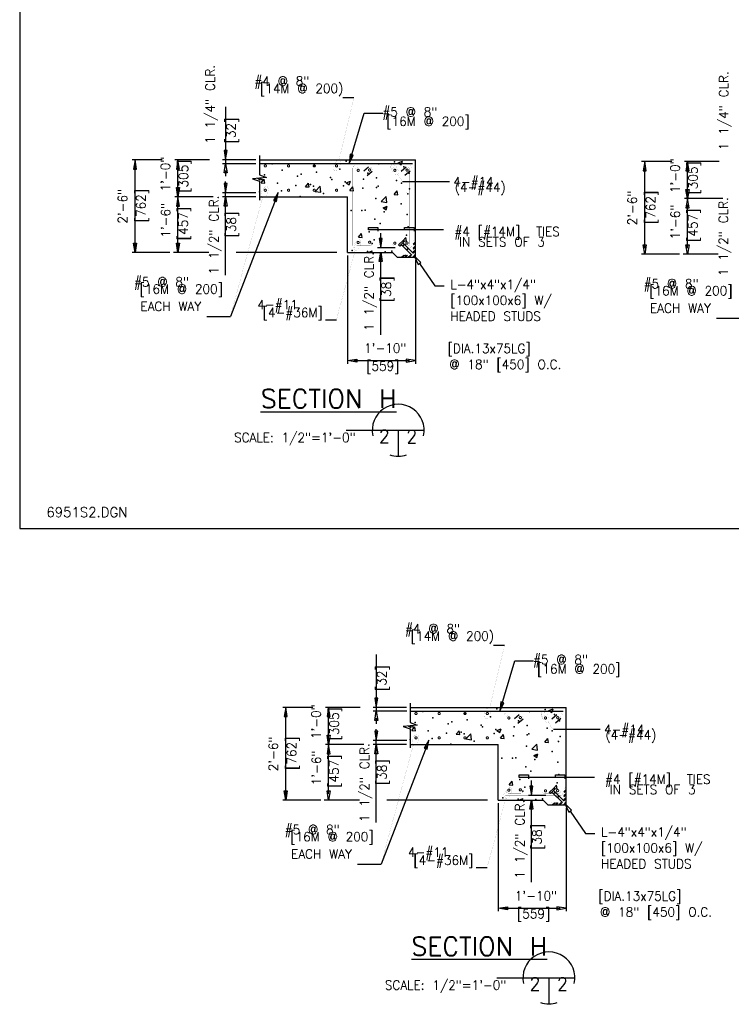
# Model space of a CAD drawing. Extents: x 0 to 354, y -64 to 250.
# Tile 1 of 7: x 0 to 96, y -64 to 69. Entities that reach past the tile are written whole.
import ezdxf
from ezdxf.enums import TextEntityAlignment as Align

# ---------------------------------------------------------------- set-up
doc = ezdxf.new("R2010")
doc.units = 0
doc.header["$MEASUREMENT"] = 0
doc.layers.get('0').update_dxf_attribs({"linetype": 'CONTINUOUS'})
for name, color, linetype in [('1', 7, 'CONTINUOUS'), ('DIM', 7, 'CONTINUOUS'), ('DWG-LINES', 7, 'CONTINUOUS'), ('HATCH', 7, 'CONTINUOUS'), ('REBAR', 7, 'CONTINUOUS'), ('SYMBOLS', 7, 'CONTINUOUS'), ('TEXT', 7, 'CONTINUOUS')]:
    doc.layers.add(name, color=color, linetype=linetype)
doc.styles.add('TXT_SHX', font='txt.shx')

# ---------------------------------------------------------------- blocks, each defined once
blk = doc.blocks.new('ANGHST')
at = {"layer": 'DWG-LINES', "color": 7, "linetype": 'CONTINUOUS'}
blk.add_line((1.03, 4.62), (0.51, 4.1), dxfattribs=at)
blk.add_lwpolyline([(3.89, 0.7), (0.5, 4.09), (0.03, 3.62), (-0.34, 3.98), (1.23, 5.54), (1.59, 5.18), (1.03, 4.62), (4.4, 1.26)], dxfattribs=at)
at = {"layer": 'DWG-LINES', "color": 7, "linetype": 'CONTINUOUS', "const_width": 0.0138}
blk.add_lwpolyline([(3.78, 0.7, 0.414307), (4.4, 1.32), (4.4, 5.02, -0.414237), (5.02, 5.64), (5.14, 5.64), (5.14, 0), (0, 0), (0, 0.08, -0.414245), (0.62, 0.7)], format="xyb", close=True, dxfattribs=at)
at = {"layer": 'HATCH', "color": 6, "linetype": 'CONTINUOUS'}
for p, q in [((4.39, 4.25), (5.07, 4.93)), ((4.4, 2.97), (5.08, 3.65)), ((4.4, 2.61), (5.12, 3.33)), ((4.43, 4), (5.12, 4.68)), ((0.61, 0), (1.29, 0.68)), ((0.86, 0), (1.54, 0.68)), ((1.63, 0), (2.32, 0.68)), ((1.87, 0), (2.55, 0.68)), ((2.77, 0.02), (3.45, 0.7)), ((3.03, 0), (3.72, 0.68)), ((4.21, 0.02), (5.13, 0.93)), ((4.4, 1.68), (5.08, 2.36)), ((4.4, 1.37), (5.08, 2.05)), ((4.48, 0), (5.13, 0.65))]:
    blk.add_line(p, q, dxfattribs=at)
blk = doc.blocks.new('REBAR')
at = {"color": 7, "linetype": 'CONTINUOUS', "const_width": 0.01378}
blk.add_lwpolyline([(-0.014553, 0, 1), (0.014553, 0, 1)], format="xyb", close=True, dxfattribs=at)
blk = doc.blocks.new('SEC_BU')
at = {"layer": 'SYMBOLS', "color": 2, "linetype": 'CONTINUOUS'}
for p, q in [((-0.5, 0), (0.25, 0)), ((0, 0), (0, -0.2496)), ((0, -0.25), (0, -0.2496))]:
    blk.add_line(p, q, dxfattribs=at)
for start, end in [(347.64555, 192.35445), (251.04049, 288.95951)]:
    blk.add_arc((0, 0), 0.25, start, end, dxfattribs=at)

msp = doc.modelspace()

# ---------------------------------------------------------------- hatches: boundary and pattern name
at = {"layer": 'DIM', "linetype": 'CONTINUOUS'}
for points in [[(21.12, 48.45), (21.54, 48.45), (21.33, 49.7)], [(21.12, 45.95), (21.54, 45.95), (21.33, 44.7)], [(34.22, 44.2), (34.61, 44.06), (34.85, 45.3)], [(21.12, 43.45), (21.54, 43.45), (21.33, 44.7)], [(15.35, 38.45), (15.76, 38.45), (15.55, 37.2)], [(21.12, 38.45), (21.54, 38.45), (21.33, 37.2)], [(35.66, -25.34), (36.07, -25.34), (35.87, -24.09)], [(35.66, -35.34), (36.07, -35.34), (35.87, -36.59)], [(69.18, -34.72), (68.77, -34.72), (68.98, -35.97)], [(65.75, -50.95), (65.75, -51.36), (64.5, -51.16)]]:
    msp.add_hatch(color=7, dxfattribs=at).paths.add_polyline_path(points)
at = {"layer": 'TEXT', "linetype": 'CONTINUOUS'}
msp.add_hatch(color=7, dxfattribs=at).paths.add_polyline_path([(44.96, 50.32), (44.56, 50.44), (44.4, 49.18)])

# ---------------------------------------------------------------- linework, layer by layer
at = {"layer": '1', "color": 3, "linetype": 'CONTINUOUS'}
msp.add_line((0, 250.04), (0, 0), dxfattribs=at)
at = {"layer": '1', "color": 84, "linetype": 'CONTINUOUS'}
msp.add_line((0, 0), (354.01, 0), dxfattribs=at)
at = {"layer": 'DIM', "color": 7, "linetype": 'CONTINUOUS'}
for p, q in [((27.76, 56.82), (27.76, 49.17)), ((27.76, 56.82), (27.76, 49.17)), ((19.22, 49.7), (15.14, 49.7)), ((25.58, 49.7), (20.91, 49.7)), ((21.33, 44.7), (21.33, 49.7)), ((31.81, 49.7), (27.34, 49.7)), ((31.85, 49.17), (27.34, 49.17)), ((87.91, 49.46), (83.82, 49.46)), ((94.26, 49.46), (89.6, 49.46)), ((90.01, 44.46), (90.01, 49.46)), ((15.55, 38.03), (15.55, 48.87)), ((27.76, 48.25), (27.76, 47.5)), ((84.24, 37.8), (84.24, 48.63)), ((27.76, 34.17), (27.76, 46.77)), ((31.85, 45.23), (27.34, 45.23)), ((26.08, 44.7), (20.91, 44.7)), ((25.11, 44.7), (20.91, 44.7)), ((21.33, 38.03), (21.33, 43.87)), ((31.81, 44.7), (27.34, 44.7)), ((34.56, 44.52), (28.4, 28.57)), ((94.76, 44.46), (89.6, 44.46)), ((93.8, 44.46), (89.6, 44.46)), ((90.01, 37.8), (90.01, 43.63)), ((48.66, 38.44), (48.66, 39.83)), ((20.26, 37.2), (15.14, 37.2)), ((25.48, 37.2), (20.72, 37.2)), ((42.75, 37.2), (29.19, 37.2)), ((50.62, 37.82), (48.25, 37.82)), ((44.19, 36.78), (44.19, 22.22)), ((48.66, 26.13), (48.66, 37.12)), ((53.36, 36.16), (53.36, 22.22)), ((88.95, 36.97), (83.82, 36.97)), ((94.16, 36.97), (89.41, 36.97)), ((45.02, 22.63), (52.53, 22.63)), ((48.07, -16.97), (48.07, -24.62)), ((48.07, -16.97), (48.07, -24.62)), ((39.53, -24.09), (35.45, -24.09)), ((35.87, -35.76), (35.87, -24.92)), ((45.89, -24.09), (41.22, -24.09)), ((41.64, -29.09), (41.64, -24.09)), ((52.12, -24.09), (47.65, -24.09)), ((52.16, -24.62), (47.65, -24.62)), ((48.07, -25.54), (48.07, -26.29)), ((48.07, -39.62), (48.07, -27.02)), ((46.39, -29.09), (41.22, -29.09)), ((45.42, -29.09), (41.22, -29.09)), ((52.16, -28.56), (47.65, -28.56)), ((52.12, -29.09), (47.65, -29.09)), ((41.64, -35.76), (41.64, -29.92)), ((54.87, -29.27), (48.71, -45.22)), ((68.98, -35.35), (68.98, -33.96)), ((40.57, -36.59), (35.45, -36.59)), ((45.79, -36.59), (41.03, -36.59)), ((63.06, -36.59), (49.5, -36.59)), ((64.5, -37.01), (64.5, -51.57)), ((70.93, -35.97), (68.56, -35.97)), ((68.98, -47.66), (68.98, -36.67)), ((73.67, -37.63), (73.67, -51.57)), ((65.34, -51.16), (72.84, -51.16))]:
    msp.add_line(p, q, dxfattribs=at)
for points in [[(27.96, 50.95), (27.55, 50.95), (27.76, 49.7)], [(15.35, 48.45), (15.76, 48.45), (15.55, 49.7)], [(21.12, 48.45), (21.54, 48.45), (21.33, 49.7)], [(27.96, 47.92), (27.55, 47.92), (27.76, 49.17)], [(84.03, 48.21), (84.45, 48.21), (84.24, 49.46)], [(89.8, 48.21), (90.22, 48.21), (90.01, 49.46)], [(27.96, 46.48), (27.55, 46.48), (27.76, 45.23)], [(21.12, 45.95), (21.54, 45.95), (21.33, 44.7)], [(34.22, 44.2), (34.61, 44.06), (34.85, 45.3)], [(89.8, 45.71), (90.22, 45.71), (90.01, 44.46)], [(21.12, 43.45), (21.54, 43.45), (21.33, 44.7)], [(27.96, 43.46), (27.55, 43.46), (27.76, 44.71)], [(89.8, 43.21), (90.22, 43.21), (90.01, 44.46)], [(48.87, 39.07), (48.46, 39.07), (48.66, 37.82)], [(15.35, 38.45), (15.76, 38.45), (15.55, 37.2)], [(21.12, 38.45), (21.54, 38.45), (21.33, 37.2)], [(48.87, 35.99), (48.46, 35.99), (48.66, 37.24)], [(84.03, 38.22), (84.45, 38.22), (84.24, 36.97)], [(89.8, 38.22), (90.22, 38.22), (90.01, 36.97)], [(45.44, 22.84), (45.44, 22.43), (44.19, 22.63)], [(52.11, 22.84), (52.11, 22.43), (53.36, 22.63)], [(48.28, -22.84), (47.86, -22.84), (48.07, -24.09)], [(35.66, -25.34), (36.07, -25.34), (35.87, -24.09)], [(41.43, -25.34), (41.85, -25.34), (41.64, -24.09)], [(48.28, -25.87), (47.86, -25.87), (48.07, -24.62)], [(41.43, -27.84), (41.85, -27.84), (41.64, -29.09)], [(48.28, -27.31), (47.86, -27.31), (48.07, -28.56)], [(41.43, -30.34), (41.85, -30.34), (41.64, -29.09)], [(48.28, -30.33), (47.86, -30.33), (48.07, -29.08)], [(54.53, -29.59), (54.92, -29.73), (55.16, -28.49)], [(35.66, -35.34), (36.07, -35.34), (35.87, -36.59)], [(41.43, -35.34), (41.85, -35.34), (41.64, -36.59)], [(69.18, -34.72), (68.77, -34.72), (68.98, -35.97)], [(69.18, -37.8), (68.77, -37.8), (68.98, -36.55)], [(65.75, -50.95), (65.75, -51.36), (64.5, -51.16)], [(72.42, -50.95), (72.42, -51.36), (73.67, -51.16)]]:
    msp.add_lwpolyline(points, close=True, dxfattribs=at)
at = {"layer": 'DWG-LINES', "color": 7, "linetype": 'CONTINUOUS'}
for p, q in [((32.31, 49.7), (53.36, 49.7)), ((53.36, 36.57), (53.36, 49.7)), ((32.31, 44.7), (44.19, 44.7)), ((44.19, 37.2), (44.19, 44.7)), ((44.19, 37.2), (50.26, 37.2)), ((50.26, 37.2), (50.86, 36.57)), ((50.86, 36.57), (53.36, 36.57)), ((52.63, -24.09), (73.67, -24.09)), ((73.67, -37.22), (73.67, -24.09)), ((52.63, -29.09), (64.5, -29.09)), ((64.5, -36.59), (64.5, -29.09)), ((64.5, -36.59), (70.57, -36.59)), ((70.57, -36.59), (71.18, -37.22)), ((71.18, -37.22), (73.67, -37.22))]:
    msp.add_line(p, q, dxfattribs=at)
at = {"layer": 'HATCH', "color": 7, "linetype": 'CONTINUOUS'}
for p, q in [((39.38, 49.7), (39.43, 49.66)), ((39.43, 49.66), (39.45, 49.7)), ((51, 49.28), (51.58, 49.5)), ((51, 49.28), (51.41, 49)), ((51.41, 49), (51.58, 49.5)), ((31.64, 47.05), (31.63, 47.16)), ((32.1, 47.2), (32.43, 46.98)), ((32.43, 46.98), (32.52, 47.24)), ((32.55, 46.59), (32.95, 47.07)), ((32.55, 46.59), (33.05, 46.55)), ((33.05, 46.55), (32.95, 47.07)), ((38.53, 46.07), (38.93, 46.55)), ((39.03, 46.03), (38.93, 46.55)), ((43.99, 46.59), (44.58, 46.81)), ((43.99, 46.59), (44.41, 46.31)), ((44.41, 46.31), (44.58, 46.81)), ((38.53, 46.07), (39.02, 46.03)), ((39.83, 45.44), (40.48, 46.12)), ((39.83, 45.44), (40.57, 45.33)), ((40.57, 45.33), (40.48, 46.12)), ((44.5, 45.55), (44.91, 46.03)), ((44.5, 45.55), (45, 45.5)), ((45, 45.5), (44.91, 46.03)), ((50.48, 45.02), (50.88, 45.5)), ((50.98, 44.98), (50.88, 45.5)), ((48.73, 44.06), (49.38, 44.74)), ((48.73, 44.06), (49.47, 43.95)), ((49.47, 43.95), (49.38, 44.74)), ((50.48, 45.02), (50.98, 44.98)), ((48.97, 43.23), (49.55, 43.46)), ((48.97, 43.23), (49.38, 42.95)), ((49.38, 42.95), (49.55, 43.46)), ((45.66, 39.28), (46.06, 39.76)), ((45.66, 39.28), (46.16, 39.24)), ((46.16, 39.24), (46.06, 39.76)), ((51.64, 38.76), (52.04, 39.24)), ((51.64, 38.76), (52.14, 38.71)), ((52.14, 38.71), (52.04, 39.24)), ((46.96, 37.2), (47.52, 37.41)), ((47.45, 37.2), (47.52, 37.41)), ((59.69, -24.09), (59.74, -24.13)), ((59.74, -24.13), (59.76, -24.09)), ((71.31, -24.51), (71.89, -24.29)), ((71.31, -24.51), (71.72, -24.79)), ((71.72, -24.79), (71.89, -24.29)), ((51.95, -26.74), (51.94, -26.63)), ((52.41, -26.59), (52.74, -26.81)), ((52.74, -26.81), (52.83, -26.55)), ((52.86, -27.2), (53.26, -26.72)), ((52.86, -27.2), (53.36, -27.24)), ((53.36, -27.24), (53.26, -26.72)), ((58.84, -27.72), (59.24, -27.24)), ((58.84, -27.72), (59.34, -27.76)), ((59.34, -27.76), (59.24, -27.24)), ((60.14, -28.35), (60.79, -27.67)), ((60.89, -28.47), (60.79, -27.67)), ((64.3, -27.2), (64.89, -26.98)), ((64.3, -27.2), (64.72, -27.48)), ((64.72, -27.48), (64.89, -26.98)), ((64.81, -28.24), (65.22, -27.76)), ((65.31, -28.29), (65.22, -27.76)), ((60.14, -28.35), (60.89, -28.47)), ((64.81, -28.24), (65.31, -28.29)), ((69.04, -29.73), (69.69, -29.05)), ((69.78, -29.84), (69.69, -29.05)), ((70.79, -28.77), (71.19, -28.29)), ((70.79, -28.77), (71.29, -28.81)), ((71.29, -28.81), (71.19, -28.29)), ((69.04, -29.73), (69.78, -29.84)), ((69.28, -30.56), (69.86, -30.33)), ((69.69, -30.84), (69.86, -30.33)), ((69.28, -30.56), (69.69, -30.84)), ((65.97, -34.51), (66.37, -34.03)), ((66.47, -34.55), (66.37, -34.03)), ((65.97, -34.51), (66.47, -34.55)), ((71.95, -35.03), (72.35, -34.55)), ((71.95, -35.03), (72.45, -35.08)), ((72.45, -35.08), (72.35, -34.55)), ((67.27, -36.59), (67.83, -36.38)), ((67.76, -36.59), (67.83, -36.38))]:
    msp.add_line(p, q, dxfattribs=at)
for p in [(34.02, 49.14), (43.99, 49.49), (48.42, 49.14), (50.51, 49.41), (35.38, 48.28), (39.71, 48.91), (40, 48.03), (43.16, 48.44), (46.92, 47.89), (51.78, 48.73), (52.43, 47.88), (32.66, 47.06), (33, 47.67), (34.75, 46.55), (37.45, 47.48), (37.92, 47.75), (41.89, 47.29), (42.06, 47.06), (43.89, 46.72), (46.34, 47.1), (48.1, 47.25), (50.79, 46.91), (51.47, 46.54), (32.34, 45.39), (35.28, 45.51), (37.2, 46.22), (39.2, 46.36), (39.61, 46.13), (40.97, 45.16), (43.65, 46.17), (46.23, 45.85), (48.1, 45.98), (48.32, 46.12), (52.55, 45.79), (37.81, 44.74), (48, 44.48), (52.32, 45.1), (44.68, 42.87), (46.12, 42.84), (46.58, 42.92), (49.13, 42.68), (49.28, 43.25), (51.44, 43.75), (47.89, 41.7), (52.22, 42.33), (47.09, 39.97), (48.57, 41.09), (52.35, 40.66), (47.79, 38.93), (52.12, 39.55), (44.82, 37.49), (46.89, 37.34), (47.51, 38.42), (49.27, 37.3), (50.16, 37.37), (51.75, 38.17), (51.96, 38.23), (52.25, 37.65), (52.02, 36.78), (54.33, -24.65), (60.02, -24.88), (64.3, -24.3), (68.73, -24.65), (70.82, -24.38), (72.09, -25.06), (53.31, -26.12), (55.69, -25.51), (57.76, -26.31), (58.23, -26.04), (60.32, -25.76), (62.2, -26.5), (63.47, -25.35), (67.23, -25.9), (72.74, -25.91), (52.97, -26.73), (55.06, -27.24), (57.51, -27.57), (59.51, -27.43), (59.92, -27.66), (62.37, -26.73), (63.96, -27.62), (64.2, -27.07), (66.65, -26.69), (68.41, -26.54), (68.41, -27.81), (68.63, -27.67), (71.1, -26.88), (71.78, -27.25), (52.65, -28.4), (55.59, -28.28), (58.12, -29.05), (61.28, -28.63), (66.54, -27.94), (72.64, -28.69), (72.86, -28), (68.31, -29.31), (71.75, -30.04), (65, -30.92), (66.44, -30.95), (66.89, -30.87), (69.44, -31.11), (69.59, -30.54), (72.53, -31.46), (68.21, -32.09), (68.88, -32.7), (72.66, -33.13), (67.4, -33.82), (72.43, -34.24), (67.82, -35.37), (68.1, -34.86), (72.07, -35.62), (72.27, -35.56), (65.13, -36.3), (67.21, -36.45), (69.58, -36.49), (70.47, -36.42), (72.33, -37.01), (72.56, -36.14)]:
    msp.add_point(p, dxfattribs=at)
at = {"layer": 'REBAR', "color": 7, "linetype": 'CONTINUOUS'}
for p, q in [((32.31, 49.18), (52.95, 49.18)), ((47.01, 48.69), (46.38, 48.14)), ((47.53, 48.13), (46.84, 47.53)), ((52.07, 48.68), (51.43, 48.13)), ((52.62, 48.18), (51.93, 47.57)), ((52.63, -24.61), (73.26, -24.61)), ((67.32, -25.1), (66.69, -25.65)), ((72.38, -25.11), (71.74, -25.66)), ((67.84, -25.66), (67.15, -26.26)), ((72.93, -25.61), (72.24, -26.22))]:
    msp.add_line(p, q, dxfattribs=at)
at = {"layer": 'REBAR', "color": 7, "linetype": 'CONTINUOUS', "const_width": 0.0138}
for points in [[(52.55, 37.82), (45.23, 37.82, -0.414214), (44.91, 38.15), (44.91, 48.58, -0.414214), (45.23, 48.9), (52.55, 48.9, -0.414214), (52.87, 48.58), (52.87, 38.15, -0.414214)], [(47.52, 48.34, 0.414214), (47.2, 48.67), (45.56, 48.67, 0.414214), (45.23, 48.34), (45.23, 38.47, 0.414214), (45.56, 38.14), (47.2, 38.14, 0.414214), (47.52, 38.47)], [(50.18, 48.34, -0.414214), (50.5, 48.67), (52.27, 48.67, -0.414214), (52.59, 48.34), (52.59, 38.41, -0.414214), (52.27, 38.09), (50.5, 38.09, -0.414214), (50.18, 38.41)], [(72.86, -35.97), (65.55, -35.97, -0.414214), (65.22, -35.64), (65.22, -25.21, -0.414214), (65.55, -24.89), (72.86, -24.89, -0.414214), (73.18, -25.21), (73.18, -35.64, -0.414214)], [(67.83, -25.45, 0.414214), (67.51, -25.12), (65.87, -25.12, 0.414214), (65.55, -25.45), (65.55, -35.32, 0.414214), (65.87, -35.65), (67.51, -35.65, 0.414214), (67.83, -35.32)], [(70.49, -25.45, -0.414214), (70.81, -25.12), (72.58, -25.12, -0.414214), (72.91, -25.45), (72.91, -35.38, -0.414214), (72.58, -35.7), (70.81, -35.7, -0.414214), (70.49, -35.38)]]:
    msp.add_lwpolyline(points, format="xyb", close=True, dxfattribs=at)
for points in [[(32.35, 45.3), (52.02, 45.3, -0.414214), (52.34, 44.98), (52.34, 42.79)], [(52.66, -28.49), (72.33, -28.49, -0.414214), (72.65, -28.81), (72.65, -31)]]:
    msp.add_lwpolyline(points, format="xyb", dxfattribs=at)
at = {"layer": 'SYMBOLS', "color": 7, "linetype": 'CONTINUOUS'}
for points in [[(32.31, 50.27), (32.31, 47.65), (33.27, 47.3), (31.38, 47.14), (32.31, 46.81), (32.31, 44.27)], [(52.63, -23.52), (52.63, -26.14), (53.58, -26.49), (51.69, -26.65), (52.63, -26.98), (52.63, -29.52)]]:
    msp.add_lwpolyline(points, dxfattribs=at)
at = {"layer": 'TEXT', "color": 7, "linetype": 'CONTINUOUS'}
for p, q in [((43.57, 58.09), (45.05, 58.09)), ((44.4, 49.18), (46.45, 55.99)), ((46.45, 55.99), (48.95, 55.99)), ((46.45, 55.99), (48.06, 55.99)), ((57.92, 46.71), (51.62, 46.71)), ((53.88, 35.72), (55.97, 32.72)), ((55.97, 32.72), (57.22, 32.72)), ((25.23, 28.57), (28.4, 28.57)), ((42.68, 28.09), (41.21, 28.09)), ((93.91, 28.34), (97.08, 28.34)), ((63.88, -15.7), (65.36, -15.7)), ((64.71, -24.61), (66.76, -17.8)), ((66.76, -17.8), (69.26, -17.8)), ((66.76, -17.8), (68.37, -17.8)), ((78.23, -27.08), (71.93, -27.08)), ((74.19, -38.07), (76.28, -41.07)), ((76.28, -41.07), (77.53, -41.07)), ((45.54, -45.22), (48.71, -45.22)), ((62.99, -45.7), (61.52, -45.7))]:
    msp.add_line(p, q, dxfattribs=at)
at = {"layer": 'TEXT', "color": 7, "linetype": 'CONTINUOUS', "const_width": 0.00984}
for points in [[(45.05, 58.09), (43.05, 49.68, 0.002407), (43.05, 49.69, 0.177361), (42.91, 49.69, 0.103702), (42.71, 49.56, 0.063893), (42.55, 49.37, 0.050067), (42.41, 49.08, 0.050067), (42.33, 48.76, 0.063893), (42.33, 48.51, 0.103702), (42.4, 48.29, 0.177361), (42.5, 48.2, 0.177361), (42.64, 48.2, 0.103702), (42.84, 48.32, 0.063893), (43, 48.52, 0.050067), (43.14, 48.81, 0.050067), (43.22, 49.12, 0.063893), (43.23, 49.37, 0.103702), (43.15, 49.6, 0.174879), (43.05, 49.68, 0.174879)], [(51.62, 46.71), (50.92, 47.67, 0.002407), (50.92, 47.67, 0.177361), (51.01, 47.78, 0.103702), (51.04, 48.01, 0.063893), (51, 48.26, 0.050067), (50.87, 48.55, 0.050067), (50.69, 48.82, 0.063893), (50.5, 48.99, 0.103702), (50.28, 49.08, 0.177361), (50.15, 49.06, 0.177361), (50.06, 48.95, 0.103702), (50.02, 48.72, 0.063893), (50.07, 48.47, 0.050067), (50.19, 48.18, 0.050067), (50.38, 47.91, 0.063893), (50.57, 47.74, 0.103702), (50.78, 47.65, 0.174879), (50.92, 47.67, 0.174879)], [(28.4, 28.57), (32.74, 44.6, 0.002407), (32.74, 44.6, 0.177361), (32.88, 44.6, 0.103702), (33.08, 44.71, 0.063893), (33.25, 44.9, 0.050067), (33.4, 45.19, 0.050067), (33.49, 45.5, 0.063893), (33.5, 45.75, 0.103702), (33.44, 45.97, 0.177361), (33.33, 46.07, 0.177361), (33.19, 46.07, 0.103702), (32.99, 45.96, 0.063893), (32.83, 45.76, 0.050067), (32.68, 45.48, 0.050067), (32.59, 45.17, 0.063893), (32.57, 44.92, 0.103702), (32.64, 44.69, 0.174879), (32.74, 44.6, 0.174879)], [(42.68, 28.09), (45.22, 37.47, 0.002407), (45.23, 37.47, 0.177361), (45.36, 37.47, 0.103702), (45.57, 37.58, 0.063893), (45.73, 37.77, 0.050067), (45.88, 38.06, 0.050067), (45.97, 38.37, 0.063893), (45.98, 38.62, 0.103702), (45.92, 38.85, 0.177361), (45.82, 38.94, 0.177361), (45.68, 38.94, 0.103702), (45.48, 38.83, 0.063893), (45.31, 38.63, 0.050067), (45.16, 38.35, 0.050067), (45.07, 38.04, 0.063893), (45.06, 37.79, 0.103702), (45.12, 37.56, 0.174879), (45.22, 37.47, 0.174879)], [(65.36, -15.7), (63.36, -24.11, 0.002407), (63.36, -24.1, 0.177361), (63.22, -24.1, 0.103702), (63.02, -24.23, 0.063893), (62.86, -24.43, 0.050067), (62.72, -24.71, 0.050067), (62.64, -25.03, 0.063893), (62.64, -25.28, 0.103702), (62.71, -25.5, 0.177361), (62.81, -25.59, 0.177361), (62.95, -25.59, 0.103702), (63.15, -25.47, 0.063893), (63.31, -25.27, 0.050067), (63.45, -24.98, 0.050067), (63.53, -24.67, 0.063893), (63.54, -24.42, 0.103702), (63.47, -24.19, 0.174879), (63.36, -24.11, 0.174879)], [(71.93, -27.08), (71.23, -26.12, 0.002407), (71.23, -26.12, 0.177361), (71.32, -26.01, 0.103702), (71.36, -25.78, 0.063893), (71.31, -25.53, 0.050067), (71.18, -25.24, 0.050067), (71, -24.97, 0.063893), (70.81, -24.8, 0.103702), (70.59, -24.71, 0.177361), (70.46, -24.73, 0.177361), (70.37, -24.84, 0.103702), (70.33, -25.07, 0.063893), (70.38, -25.32, 0.050067), (70.5, -25.61, 0.050067), (70.69, -25.88, 0.063893), (70.88, -26.05, 0.103702), (71.09, -26.14, 0.174879), (71.23, -26.12, 0.174879)], [(48.71, -45.22), (53.05, -29.19, 0.002407), (53.05, -29.19, 0.177361), (53.19, -29.2, 0.103702), (53.39, -29.08, 0.063893), (53.56, -28.89, 0.050067), (53.71, -28.6, 0.050067), (53.8, -28.29, 0.063893), (53.81, -28.04, 0.103702), (53.75, -27.82, 0.177361), (53.64, -27.72, 0.177361), (53.5, -27.72, 0.103702), (53.3, -27.84, 0.063893), (53.14, -28.03, 0.050067), (52.99, -28.31, 0.050067), (52.9, -28.62, 0.063893), (52.89, -28.87, 0.103702), (52.95, -29.1, 0.174879), (53.05, -29.19, 0.174879)], [(62.99, -45.7), (65.54, -36.32, 0.002407), (65.54, -36.32, 0.177361), (65.68, -36.32, 0.103702), (65.88, -36.21, 0.063893), (66.04, -36.02, 0.050067), (66.19, -35.73, 0.050067), (66.28, -35.42, 0.063893), (66.3, -35.17, 0.103702), (66.23, -34.94, 0.177361), (66.13, -34.85, 0.177361), (65.99, -34.85, 0.103702), (65.79, -34.96, 0.063893), (65.62, -35.16, 0.050067), (65.47, -35.44, 0.050067), (65.38, -35.75, 0.063893), (65.37, -36, 0.103702), (65.43, -36.23, 0.174879), (65.54, -36.32, 0.174879)]]:
    msp.add_lwpolyline(points, format="xyb", dxfattribs=at)
at = {"layer": 'TEXT', "color": 7, "linetype": 'CONTINUOUS'}
for points in [[(44.96, 50.32), (44.56, 50.44), (44.4, 49.18)], [(53.71, 35.6), (54.05, 35.84), (53.17, 36.75)], [(65.27, -23.48), (64.87, -23.35), (64.71, -24.61)], [(74.02, -38.19), (74.36, -37.95), (73.48, -37.04)]]:
    msp.add_lwpolyline(points, close=True, dxfattribs=at)
for points in [[(51.97, 40.25), (47, 40.25), (47, 40.59), (48.26, 40.59), (48.26, 40.06)], [(57.14, 40.25), (51.89, 40.25), (51.89, 40.59), (53.15, 40.59), (53.15, 40.06)], [(72.28, -33.54), (67.31, -33.54), (67.31, -33.2), (68.57, -33.2), (68.57, -33.73)], [(77.46, -33.54), (72.2, -33.54), (72.2, -33.2), (73.47, -33.2), (73.47, -33.73)]]:
    msp.add_lwpolyline(points, dxfattribs=at)

# ---------------------------------------------------------------- block references
at = {"layer": 'DWG-LINES', "linetype": 'CONTINUOUS'}
for name, p, xscale, yscale, zscale in [('ANGHST', (51.22, 36.57), 0.41666, 0.41666, 0.41666), ('SEC_BU', (51.02, 13.25), 14, 14, 14), ('ANGHST', (71.53, -37.22), 0.41666, 0.41666, 0.41666), ('SEC_BU', (71.33, -60.54), 14, 14, 14)]:
    msp.add_blockref(name, p, dxfattribs=dict(at, xscale=xscale, yscale=yscale, zscale=zscale))
at = {"layer": 'REBAR', "linetype": 'CONTINUOUS', "xscale": 9.99984, "yscale": 9.99984, "zscale": 9.99984}
for p in [(33.11, 48.87), (36.24, 48.87), (39.71, 48.87), (42.71, 48.87), (45.63, 48.27), (47.17, 48.32), (50.57, 48.27), (52.21, 48.31), (33.11, 45.59), (36.24, 45.59), (39.71, 45.59), (42.71, 45.59), (45.63, 38.55), (47.17, 38.59), (50.57, 38.45), (52.2, 38.48), (53.42, -24.92), (56.55, -24.92), (60.02, -24.92), (63.03, -24.92), (65.94, -25.52), (67.48, -25.47), (70.88, -25.52), (72.52, -25.48), (53.42, -28.2), (56.55, -28.2), (60.02, -28.2), (63.03, -28.2), (65.94, -35.24), (67.48, -35.2), (70.88, -35.34), (72.51, -35.31)]:
    msp.add_blockref('REBAR', p, dxfattribs=at)

# ---------------------------------------------------------------- texts
at = {"color": 7, "linetype": 'CONTINUOUS', "style": 'TXT_SHX', "width": 0.95}
for p in [(37.09, 11.65), (57.41, -62.14)]:
    msp.add_text('SCALE: 1/2"=1\'-0"', height=1.2499, dxfattribs=at).set_placement(p, align=Align.CENTER)
at = {"layer": '1', "color": 7, "linetype": 'CONTINUOUS', "style": 'TXT_SHX'}
msp.add_text('6951S2.DGN', height=1.315, dxfattribs=at).set_placement((9.06, 1.55), align=Align.CENTER)
at = {"layer": 'DIM', "color": 7, "linetype": 'CONTINUOUS', "style": 'TXT_SHX', "width": 0.95}
for s, height, p in [('1 1/4" CLR.', 1.2499, (26.29, 57.16)), ('1 1/4" CLR.', 1.2498, (95.51, 56.3)), ('[32]', 1.25, (29.11, 53.64)), ('1\'-0" ', 1.25, (20.27, 48.3)), ('[305]', 1.25, (22.7, 47.49)), ('1\'-0" ', 1.25, (88.96, 48.07)), ('[305]', 1.25, (91.38, 47.26)), ('2\'-6" ', 1.25, (14.5, 43.96)), ('[762]', 1.25, (16.97, 43.52)), ('2\'-6" ', 1.25, (83.19, 43.73)), ('[762]', 1.25, (85.66, 43.28)), ('1\'-6" ', 1.25, (20.3, 42.07)), ('[457]', 1.25, (22.67, 41.1)), ('1 1/2" CLR.', 1.2499, (26.79, 39.56)), ('1\'-6" ', 1.25, (88.98, 41.84)), ('[457]', 1.25, (91.36, 40.87)), ('1 1/2" CLR.', 1.2498, (95.47, 39.33)), ('[38]', 1.25, (29.14, 40.97)), ('1 1/2" CLR.', 1.2499, (47.71, 31.95)), ('[38]', 1.25, (50.04, 32.24)), ('[32]', 1.25, (49.42, -20.15)), ('1\'-0" ', 1.25, (40.58, -25.49)), ('[305]', 1.25, (43.01, -26.3)), ('2\'-6" ', 1.25, (34.81, -29.83)), ('[762]', 1.25, (37.28, -30.27)), ('1\'-6" ', 1.25, (40.61, -31.72)), ('1 1/2" CLR.', 1.2499, (47.1, -34.23)), ('[457]', 1.25, (42.98, -32.69)), ('[38]', 1.25, (49.45, -32.82)), ('1 1/2" CLR.', 1.2499, (68.02, -41.84)), ('[38]', 1.25, (70.35, -41.55))]:
    msp.add_text(s, height=height, rotation=90, dxfattribs=at).set_placement(p, align=Align.CENTER)
for s, p in [('1\'-10" ', (49.81, 23.69)), ('[559]', (48.95, 21.27)), ('1\'-10" ', (70.12, -50.11)), ('[559]', (69.27, -52.52))]:
    msp.add_text(s, height=1.25, dxfattribs=at).set_placement(p, align=Align.CENTER)
at = {"layer": 'SYMBOLS', "color": 7, "linetype": 'CONTINUOUS', "style": 'TXT_SHX', "width": 0.95}
for p in [(49.15, 11.56), (52.84, 11.53), (69.46, -62.23), (73.15, -62.26)]:
    msp.add_text('2', height=1.75, dxfattribs=at).set_placement(p, align=Align.CENTER)
at = {"layer": 'TEXT', "color": 7, "linetype": 'CONTINUOUS', "style": 'TXT_SHX', "width": 0.95}
for s, height, p in [('#4 @ 8"', 1.25, (31.64, 59.67)), ('#5 @ 8"', 1.25, (48.88, 55.51)), ('4-#14', 1.25, (58.45, 46.11)), ('#5 @ 8"', 1.25, (15.41, 32.61)), ('L-4"x4"x1/4"', 1.2499, (58.04, 32.28)), ('#5 @ 8"', 1.25, (84.09, 32.37)), ('4-#11', 1.25, (32.04, 29.55)), ('[100x100x6] W/', 1.2499, (58.04, 30.13)), ('HEADED STUDS', 1.2499, (58.04, 27.99)), ('[DIA.13x75LG]', 1.2499, (57.68, 23.65)), ('@ 18" [450] O.C.', 1.2499, (57.92, 21.5)), ('#4 @ 8"', 1.25, (51.95, -14.12)), ('#5 @ 8"', 1.25, (69.19, -18.28)), ('4-#14', 1.25, (78.76, -27.68)), ('#5 @ 8"', 1.25, (35.72, -41.18)), ('L-4"x4"x1/4"', 1.2499, (78.35, -41.51)), ('[100x100x6] W/', 1.2499, (78.35, -43.66)), ('4-#11', 1.25, (52.35, -44.24)), ('HEADED STUDS', 1.2499, (78.35, -45.8)), ('[DIA.13x75LG]', 1.2499, (77.99, -50.14)), ('@ 18" [450] O.C.', 1.2499, (78.23, -52.29))]:
    msp.add_text(s, height=height, dxfattribs=at).set_placement(p)
for s, height, p in [('[14M @ 200)', 1.2499, (38.01, 58.68)), ('[16M @ 200]', 1.2499, (55.04, 54.25)), ('(4-#44)', 1.25, (62.08, 45.36)), ('#4 [#14M]  TIES', 1.2499, (65.69, 39.39)), ('IN SETS OF 3', 1.2499, (64.99, 38.01)), ('[16M @ 200]', 1.2499, (21.78, 31.65)), ('[16M @ 200]', 1.2498, (90.47, 31.42)), ('EACH WAY', 1.25, (20.37, 29.32)), ('[4-#36M]', 1.25, (36.81, 28.48)), ('EACH WAY', 1.25, (89.06, 29.08)), ('[14M @ 200)', 1.2499, (58.32, -15.11)), ('[16M @ 200]', 1.2499, (75.36, -19.54)), ('(4-#44)', 1.25, (82.39, -28.43)), ('#4 [#14M]  TIES', 1.2499, (86.01, -34.4)), ('IN SETS OF 3', 1.2499, (85.31, -35.78)), ('[16M @ 200]', 1.2499, (42.09, -42.14)), ('EACH WAY', 1.25, (40.68, -44.47)), ('[4-#36M]', 1.25, (57.12, -45.31))]:
    msp.add_text(s, height=height, dxfattribs=at).set_placement(p, align=Align.CENTER)
at = {"layer": 'TEXT', "color": 7, "linetype": 'CONTINUOUS', "style": 'TXT_SHX'}
for p in [(41.63, 16.25), (61.94, -57.54)]:
    msp.add_text('%%uSECTION H', height=2.4999, dxfattribs=at).set_placement(p, align=Align.CENTER)

doc.saveas('drawing.dxf')
